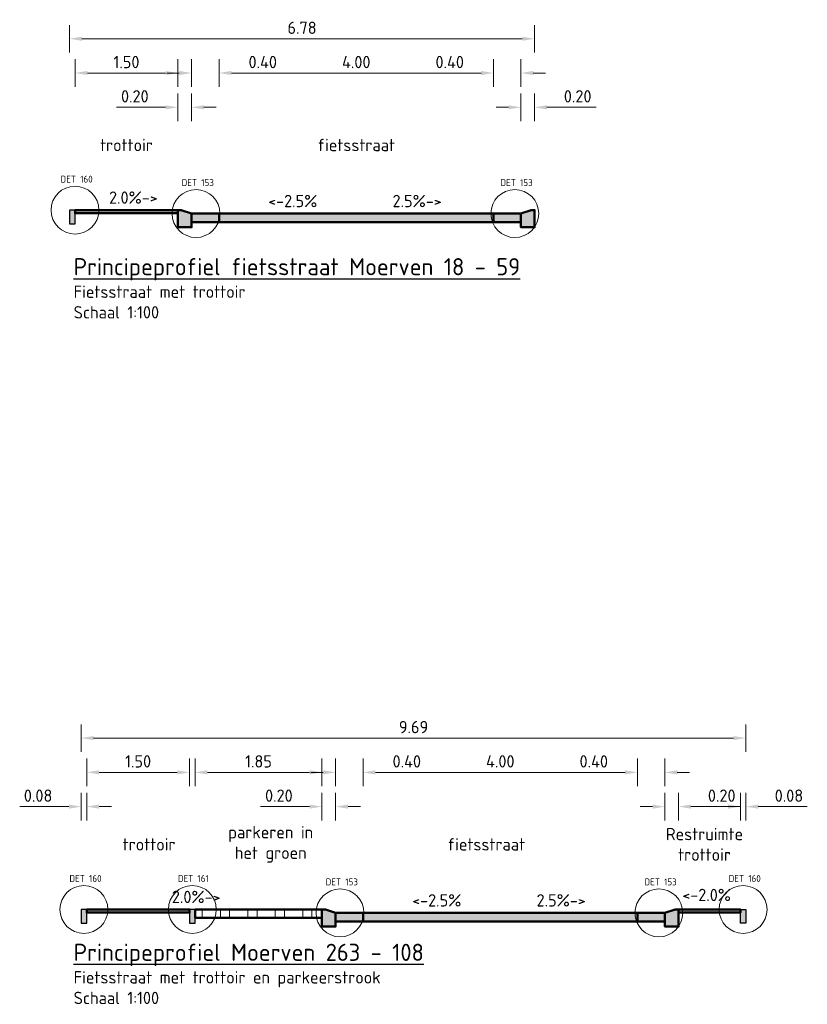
# Model space of a CAD drawing. Header units: millimetres. Extents: x 162876 to 168130, y 402614 to 405602.
# Tile 105 of 256: x 168119 to 168130, y 403461 to 403475. Entities that reach past the tile are written whole.
import ezdxf

# ---------------------------------------------------------------- set-up
doc = ezdxf.new("R2010")
doc.units = ezdxf.units.MM
for name, color, linetype, lineweight in [('X-CA190022.004-UO-DWP_Principeprofielen_v0.2$0$N-WE-VH-KANTOPSLUITING-GD', 7, 'Continuous', 50), ('X-CA190022.004-UO-DWP_Principeprofielen_v0.2$0$N-WE-VH-KANTOPSLUITING-V', 253, 'Continuous', 18), ('X-CA190022.004-UO-DWP_Principeprofielen_v0.2$0$N-WE-VH-KANTOPSLUITING_OPSLUITBAND-SD', 150, 'Continuous', 25), ('X-CA190022.004-UO-DWP_Principeprofielen_v0.2$0$N-WE-VH-VERHARDING-GD', 7, 'Continuous', 50), ('X-CA190022.004-UO-DWP_Principeprofielen_v0.2$0$N-WE-VH-VERHARDING_GRASBETONSTEEN-AD-50', 72, 'Continuous', 18), ('X-CA190022.004-UO-DWP_Principeprofielen_v0.2$0$X-XX-AL-AANKLEDING-M', 7, 'Continuous', 18), ('X-CA190022.004-UO-DWP_Principeprofielen_v0.2$0$X-XX-AL-M', 7, 'Continuous', 18), ('X-CA190022.004-UO-DWP_Principeprofielen_v0.2$0$X-XX-AL-T18', 7, 'Continuous', 18), ('X-CA190022.004-UO-DWP_Principeprofielen_v0.2$0$X-XX-AL-T18-DETAILVERWIJZING', 34, 'Continuous', 18), ('X-CA190022.004-UO-DWP_Principeprofielen_v0.2$0$X-XX-AL-T18_verkanting', 7, 'Continuous', 18), ('X-CA190022.004-UO-DWP_Principeprofielen_v0.2$0$X-XX-AL-T25', 7, 'Continuous', 25)]:
    doc.layers.add(name, color=color, linetype=linetype, lineweight=lineweight)
for name, color, linetype, lineweight, transparency in [('X-CA190022.004-UO-DWP_Principeprofielen_v0.2$0$N-WE-VH-VERHARDING-FIETSSTRAAT_GRIJS-A', 252, 'Continuous', 0, 0.25), ('X-CA190022.004-UO-DWP_Principeprofielen_v0.2$0$N-WE-VH-VERHARDING-FIETSSTRAAT_ROOD-A', 13, 'Continuous', 0, 0.25), ('X-CA190022.004-UO-DWP_Principeprofielen_v0.2$0$N-WE-VH-VERHARDING-TROTTOIR-A', 253, 'Continuous', 0, 0.25)]:
    doc.layers.add(name, color=color, linetype=linetype, lineweight=lineweight, transparency=transparency)
doc.styles.add('X-CA190022.004-UO-DWP_Principeprofielen_v0.2$0$NLCS-ISO-M100-T18', font='NLCS-ISO.ttf', dxfattribs={"height": 0.18})
doc.styles.add('X-CA190022.004-UO-DWP_Principeprofielen_v0.2$0$NLCS-ISO-M100-T25', font='NLCS-ISO.ttf', dxfattribs={"height": 0.25})
doc.styles.add('X-CA190022.004-UO-DWP_Principeprofielen_v0.2$0$NLCS-ISO-M20-T18', font='NLCS-ISO.ttf', dxfattribs={"height": 0.036})
doc.dimstyles.new('X-CA190022.004-UO-DWP_Principeprofielen_v0.2$0$NLCS-M100-T18-PIJL_L2_H1', dxfattribs={"dimscale": 0.1, "dimtxt": 2.5, "dimasz": 1.8, "dimexe": 2, "dimexo": 2, "dimgap": 0.7, "dimtad": 1, "dimzin": 0, "dimdsep": 46, "dimtxsty": 'X-CA190022.004-UO-DWP_Principeprofielen_v0.2$0$NLCS-ISO-M100-T18', "dimcen": 0, "dimdle": 2, "dimclrd": 256, "dimclre": 256, "dimclrt": 10, "dimadec": 1, "dimazin": 0, "dimtfac": 1, "dimtdec": 3, "dimtofl": 0, "dimtmove": 0, "dimatfit": 3, "dimfxl": 2, "dimfxlon": 1, "dimtfillclr": 256, "dimtolj": 1, "dimtzin": 0, "dimlwd": -1, "dimlwe": -1, "dimarcsym": 0})

# ---------------------------------------------------------------- blocks, each defined once
blk = doc.blocks.new('*D262')
at = {"layer": 'X-CA190022.004-UO-DWP_Principeprofielen_v0.2$0$X-XX-AL-M', "transparency": 16777216}
for p, q in [((168119.436, 403474.316), (168119.436, 403474.716)), ((168120.936, 403474.316), (168120.936, 403474.716)), ((168119.616, 403474.516), (168120.756, 403474.516))]:
    blk.add_line(p, q, dxfattribs=at)
for points in [[(168119.616, 403474.546), (168119.616, 403474.486), (168119.436, 403474.516)], [(168120.756, 403474.546), (168120.756, 403474.486), (168120.936, 403474.516)]]:
    blk.add_solid(points, dxfattribs=at)
at = {"layer": 'X-CA190022.004-UO-DWP_Principeprofielen_v0.2$0$X-XX-AL-M', "transparency": 16777216, "insert": (168120.186, 403474.676), "char_height": 0.18, "attachment_point": 5, "style": 'X-CA190022.004-UO-DWP_Principeprofielen_v0.2$0$NLCS-ISO-M100-T18'}
blk.add_mtext('\\A1;1.50', dxfattribs=at)
blk = doc.blocks.new('*D263')
at = {"layer": 'X-CA190022.004-UO-DWP_Principeprofielen_v0.2$0$X-XX-AL-M', "transparency": 16777216}
for p, q in [((168119.356, 403474.816), (168119.356, 403475.216)), ((168126.136, 403474.816), (168126.136, 403475.216)), ((168119.536, 403475.016), (168125.956, 403475.016))]:
    blk.add_line(p, q, dxfattribs=at)
for points in [[(168119.536, 403475.046), (168119.536, 403474.986), (168119.356, 403475.016)], [(168125.956, 403475.046), (168125.956, 403474.986), (168126.136, 403475.016)]]:
    blk.add_solid(points, dxfattribs=at)
at = {"layer": 'X-CA190022.004-UO-DWP_Principeprofielen_v0.2$0$X-XX-AL-M', "transparency": 16777216, "insert": (168122.746, 403475.176), "char_height": 0.18, "attachment_point": 5, "style": 'X-CA190022.004-UO-DWP_Principeprofielen_v0.2$0$NLCS-ISO-M100-T18'}
blk.add_mtext('\\A1;6.78', dxfattribs=at)
blk = doc.blocks.new('*D283')
at = {"layer": 'X-CA190022.004-UO-DWP_Principeprofielen_v0.2$0$X-XX-AL-M', "transparency": 16777216}
for p, q in [((168119.606, 403464.116), (168119.606, 403464.516)), ((168121.106, 403464.116), (168121.106, 403464.516)), ((168119.786, 403464.316), (168120.926, 403464.316))]:
    blk.add_line(p, q, dxfattribs=at)
for points in [[(168119.786, 403464.346), (168119.786, 403464.286), (168119.606, 403464.316)], [(168120.926, 403464.346), (168120.926, 403464.286), (168121.106, 403464.316)]]:
    blk.add_solid(points, dxfattribs=at)
at = {"layer": 'X-CA190022.004-UO-DWP_Principeprofielen_v0.2$0$X-XX-AL-M', "transparency": 16777216, "insert": (168120.356, 403464.476), "char_height": 0.18, "attachment_point": 5, "style": 'X-CA190022.004-UO-DWP_Principeprofielen_v0.2$0$NLCS-ISO-M100-T18'}
blk.add_mtext('\\A1;1.50', dxfattribs=at)
blk = doc.blocks.new('*D289')
at = {"layer": 'X-CA190022.004-UO-DWP_Principeprofielen_v0.2$0$X-XX-AL-M', "transparency": 16777216}
for p, q in [((168121.186, 403464.116), (168121.186, 403464.516)), ((168123.036, 403464.116), (168123.036, 403464.516)), ((168121.366, 403464.316), (168122.856, 403464.316))]:
    blk.add_line(p, q, dxfattribs=at)
for points in [[(168121.366, 403464.346), (168121.366, 403464.286), (168121.186, 403464.316)], [(168122.856, 403464.346), (168122.856, 403464.286), (168123.036, 403464.316)]]:
    blk.add_solid(points, dxfattribs=at)
at = {"layer": 'X-CA190022.004-UO-DWP_Principeprofielen_v0.2$0$X-XX-AL-M', "transparency": 16777216, "insert": (168122.111, 403464.476), "char_height": 0.18, "attachment_point": 5, "style": 'X-CA190022.004-UO-DWP_Principeprofielen_v0.2$0$NLCS-ISO-M100-T18'}
blk.add_mtext('\\A1;1.85', dxfattribs=at)
blk = doc.blocks.new('X-CA190022.004-UO-DWP_Principeprofielen_v0.2$0$5 20x20 band')
at = {"layer": 'X-CA190022.004-UO-DWP_Principeprofielen_v0.2$0$N-WE-VH-KANTOPSLUITING-V'}
h = blk.add_hatch(color=256, dxfattribs=at)
h.dxf.hatch_style = 1
h.paths.add_polyline_path([(0, 0), (-0.15, 0.05), (-0.2, 0.05), (-0.2, -0.2), (0, -0.2)])
at = {"layer": 'X-CA190022.004-UO-DWP_Principeprofielen_v0.2$0$N-WE-VH-KANTOPSLUITING-GD', "flags": 128}
blk.add_lwpolyline([(0, 0), (-0.15, 0.05), (-0.2, 0.05), (-0.2, -0.2), (0, -0.2)], close=True, dxfattribs=at)
blk = doc.blocks.new('X-CA190022.004-UO-DWP_Principeprofielen_v0.2$0$N-SVH-KANTOPSLUITING_OPSLUITBAND_80X200-D')
blk.add_hatch(color=8).paths.add_polyline_path([(-0.08, -0.2), (0, -0.2), (0, 0), (-0.08, 0)])
at = {"flags": 128}
blk.add_lwpolyline([(-0.08, -0.2), (0, -0.2), (0, 0), (-0.08, 0)], close=True, dxfattribs=at)
blk = doc.blocks.new('*D343')
at = {"layer": 'X-CA190022.004-UO-DWP_Principeprofielen_v0.2$0$X-XX-AL-M', "transparency": 16777216}
for p, q in [((168121.536, 403474.316), (168121.536, 403474.716)), ((168125.536, 403474.316), (168125.536, 403474.716)), ((168121.716, 403474.516), (168125.356, 403474.516))]:
    blk.add_line(p, q, dxfattribs=at)
for points in [[(168121.716, 403474.546), (168121.716, 403474.486), (168121.536, 403474.516)], [(168125.356, 403474.546), (168125.356, 403474.486), (168125.536, 403474.516)]]:
    blk.add_solid(points, dxfattribs=at)
at = {"layer": 'X-CA190022.004-UO-DWP_Principeprofielen_v0.2$0$X-XX-AL-M', "transparency": 16777216, "insert": (168123.536, 403474.676), "char_height": 0.18, "attachment_point": 5, "style": 'X-CA190022.004-UO-DWP_Principeprofielen_v0.2$0$NLCS-ISO-M100-T18'}
blk.add_mtext('\\A1;4.00', dxfattribs=at)
blk = doc.blocks.new('*D344')
at = {"layer": 'X-CA190022.004-UO-DWP_Principeprofielen_v0.2$0$X-XX-AL-M', "transparency": 16777216}
for p, q in [((168121.136, 403474.316), (168121.136, 403474.716)), ((168121.536, 403474.316), (168121.536, 403474.716)), ((168120.956, 403474.516), (168120.776, 403474.516)), ((168121.716, 403474.516), (168122.45, 403474.516))]:
    blk.add_line(p, q, dxfattribs=at)
for points in [[(168120.956, 403474.546), (168120.956, 403474.486), (168121.136, 403474.516)], [(168121.716, 403474.546), (168121.716, 403474.486), (168121.536, 403474.516)]]:
    blk.add_solid(points, dxfattribs=at)
at = {"layer": 'X-CA190022.004-UO-DWP_Principeprofielen_v0.2$0$X-XX-AL-M', "transparency": 16777216, "insert": (168122.173, 403474.676), "char_height": 0.18, "attachment_point": 5, "style": 'X-CA190022.004-UO-DWP_Principeprofielen_v0.2$0$NLCS-ISO-M100-T18'}
blk.add_mtext('\\A1;0.40', dxfattribs=at)
blk = doc.blocks.new('*D345')
at = {"layer": 'X-CA190022.004-UO-DWP_Principeprofielen_v0.2$0$X-XX-AL-M', "transparency": 16777216}
for p, q in [((168125.536, 403474.316), (168125.536, 403474.716)), ((168125.936, 403474.316), (168125.936, 403474.716)), ((168125.356, 403474.516), (168124.622, 403474.516)), ((168126.116, 403474.516), (168126.296, 403474.516))]:
    blk.add_line(p, q, dxfattribs=at)
for points in [[(168125.356, 403474.546), (168125.356, 403474.486), (168125.536, 403474.516)], [(168126.116, 403474.546), (168126.116, 403474.486), (168125.936, 403474.516)]]:
    blk.add_solid(points, dxfattribs=at)
at = {"layer": 'X-CA190022.004-UO-DWP_Principeprofielen_v0.2$0$X-XX-AL-M', "transparency": 16777216, "insert": (168124.899, 403474.676), "char_height": 0.18, "attachment_point": 5, "style": 'X-CA190022.004-UO-DWP_Principeprofielen_v0.2$0$NLCS-ISO-M100-T18'}
blk.add_mtext('\\A1;0.40', dxfattribs=at)
blk = doc.blocks.new('*D346')
at = {"layer": 'X-CA190022.004-UO-DWP_Principeprofielen_v0.2$0$X-XX-AL-M', "transparency": 16777216}
for p, q in [((168125.936, 403473.816), (168125.936, 403474.216)), ((168126.136, 403473.816), (168126.136, 403474.216)), ((168125.756, 403474.016), (168125.576, 403474.016)), ((168126.316, 403474.016), (168127.032, 403474.016))]:
    blk.add_line(p, q, dxfattribs=at)
for points in [[(168125.756, 403474.046), (168125.756, 403473.986), (168125.936, 403474.016)], [(168126.316, 403474.046), (168126.316, 403473.986), (168126.136, 403474.016)]]:
    blk.add_solid(points, dxfattribs=at)
at = {"layer": 'X-CA190022.004-UO-DWP_Principeprofielen_v0.2$0$X-XX-AL-M', "transparency": 16777216, "insert": (168126.764, 403474.176), "char_height": 0.18, "attachment_point": 5, "style": 'X-CA190022.004-UO-DWP_Principeprofielen_v0.2$0$NLCS-ISO-M100-T18'}
blk.add_mtext('\\A1;0.20', dxfattribs=at)
blk = doc.blocks.new('*D347')
at = {"layer": 'X-CA190022.004-UO-DWP_Principeprofielen_v0.2$0$X-XX-AL-M', "transparency": 16777216}
for p, q in [((168120.936, 403473.816), (168120.936, 403474.216)), ((168121.136, 403473.816), (168121.136, 403474.216)), ((168120.756, 403474.016), (168120.04, 403474.016)), ((168121.316, 403474.016), (168121.496, 403474.016))]:
    blk.add_line(p, q, dxfattribs=at)
for points in [[(168120.756, 403474.046), (168120.756, 403473.986), (168120.936, 403474.016)], [(168121.316, 403474.046), (168121.316, 403473.986), (168121.136, 403474.016)]]:
    blk.add_solid(points, dxfattribs=at)
at = {"layer": 'X-CA190022.004-UO-DWP_Principeprofielen_v0.2$0$X-XX-AL-M', "transparency": 16777216, "insert": (168120.308, 403474.176), "char_height": 0.18, "attachment_point": 5, "style": 'X-CA190022.004-UO-DWP_Principeprofielen_v0.2$0$NLCS-ISO-M100-T18'}
blk.add_mtext('\\A1;0.20', dxfattribs=at)
blk = doc.blocks.new('*D348')
at = {"layer": 'X-CA190022.004-UO-DWP_Principeprofielen_v0.2$0$X-XX-AL-M', "transparency": 16777216}
for p, q in [((168123.636, 403464.116), (168123.636, 403464.516)), ((168127.636, 403464.116), (168127.636, 403464.516)), ((168123.816, 403464.316), (168127.456, 403464.316))]:
    blk.add_line(p, q, dxfattribs=at)
for points in [[(168123.816, 403464.346), (168123.816, 403464.286), (168123.636, 403464.316)], [(168127.456, 403464.346), (168127.456, 403464.286), (168127.636, 403464.316)]]:
    blk.add_solid(points, dxfattribs=at)
at = {"layer": 'X-CA190022.004-UO-DWP_Principeprofielen_v0.2$0$X-XX-AL-M', "transparency": 16777216, "insert": (168125.636, 403464.476), "char_height": 0.18, "attachment_point": 5, "style": 'X-CA190022.004-UO-DWP_Principeprofielen_v0.2$0$NLCS-ISO-M100-T18'}
blk.add_mtext('\\A1;4.00', dxfattribs=at)
blk = doc.blocks.new('*D349')
at = {"layer": 'X-CA190022.004-UO-DWP_Principeprofielen_v0.2$0$X-XX-AL-M', "transparency": 16777216}
for p, q in [((168123.236, 403464.116), (168123.236, 403464.516)), ((168123.636, 403464.116), (168123.636, 403464.516)), ((168123.056, 403464.316), (168122.876, 403464.316)), ((168123.816, 403464.316), (168124.55, 403464.316))]:
    blk.add_line(p, q, dxfattribs=at)
for points in [[(168123.056, 403464.346), (168123.056, 403464.286), (168123.236, 403464.316)], [(168123.816, 403464.346), (168123.816, 403464.286), (168123.636, 403464.316)]]:
    blk.add_solid(points, dxfattribs=at)
at = {"layer": 'X-CA190022.004-UO-DWP_Principeprofielen_v0.2$0$X-XX-AL-M', "transparency": 16777216, "insert": (168124.273, 403464.476), "char_height": 0.18, "attachment_point": 5, "style": 'X-CA190022.004-UO-DWP_Principeprofielen_v0.2$0$NLCS-ISO-M100-T18'}
blk.add_mtext('\\A1;0.40', dxfattribs=at)
blk = doc.blocks.new('*D350')
at = {"layer": 'X-CA190022.004-UO-DWP_Principeprofielen_v0.2$0$X-XX-AL-M', "transparency": 16777216}
for p, q in [((168127.636, 403464.116), (168127.636, 403464.516)), ((168128.036, 403464.116), (168128.036, 403464.516)), ((168127.456, 403464.316), (168126.722, 403464.316)), ((168128.216, 403464.316), (168128.396, 403464.316))]:
    blk.add_line(p, q, dxfattribs=at)
for points in [[(168127.456, 403464.346), (168127.456, 403464.286), (168127.636, 403464.316)], [(168128.216, 403464.346), (168128.216, 403464.286), (168128.036, 403464.316)]]:
    blk.add_solid(points, dxfattribs=at)
at = {"layer": 'X-CA190022.004-UO-DWP_Principeprofielen_v0.2$0$X-XX-AL-M', "transparency": 16777216, "insert": (168126.999, 403464.476), "char_height": 0.18, "attachment_point": 5, "style": 'X-CA190022.004-UO-DWP_Principeprofielen_v0.2$0$NLCS-ISO-M100-T18'}
blk.add_mtext('\\A1;0.40', dxfattribs=at)
blk = doc.blocks.new('*D351')
at = {"layer": 'X-CA190022.004-UO-DWP_Principeprofielen_v0.2$0$X-XX-AL-M', "transparency": 16777216}
for p, q in [((168128.036, 403463.616), (168128.036, 403464.016)), ((168128.236, 403463.616), (168128.236, 403464.016)), ((168127.856, 403463.816), (168127.676, 403463.816)), ((168128.416, 403463.816), (168129.132, 403463.816))]:
    blk.add_line(p, q, dxfattribs=at)
for points in [[(168127.856, 403463.846), (168127.856, 403463.786), (168128.036, 403463.816)], [(168128.416, 403463.846), (168128.416, 403463.786), (168128.236, 403463.816)]]:
    blk.add_solid(points, dxfattribs=at)
at = {"layer": 'X-CA190022.004-UO-DWP_Principeprofielen_v0.2$0$X-XX-AL-M', "transparency": 16777216, "insert": (168128.864, 403463.976), "char_height": 0.18, "attachment_point": 5, "style": 'X-CA190022.004-UO-DWP_Principeprofielen_v0.2$0$NLCS-ISO-M100-T18'}
blk.add_mtext('\\A1;0.20', dxfattribs=at)
blk = doc.blocks.new('*D352')
at = {"layer": 'X-CA190022.004-UO-DWP_Principeprofielen_v0.2$0$X-XX-AL-M', "transparency": 16777216}
for p, q in [((168123.036, 403463.616), (168123.036, 403464.016)), ((168123.236, 403463.616), (168123.236, 403464.016)), ((168122.856, 403463.816), (168122.14, 403463.816)), ((168123.416, 403463.816), (168123.596, 403463.816))]:
    blk.add_line(p, q, dxfattribs=at)
for points in [[(168122.856, 403463.846), (168122.856, 403463.786), (168123.036, 403463.816)], [(168123.416, 403463.846), (168123.416, 403463.786), (168123.236, 403463.816)]]:
    blk.add_solid(points, dxfattribs=at)
at = {"layer": 'X-CA190022.004-UO-DWP_Principeprofielen_v0.2$0$X-XX-AL-M', "transparency": 16777216, "insert": (168122.408, 403463.976), "char_height": 0.18, "attachment_point": 5, "style": 'X-CA190022.004-UO-DWP_Principeprofielen_v0.2$0$NLCS-ISO-M100-T18'}
blk.add_mtext('\\A1;0.20', dxfattribs=at)
blk = doc.blocks.new('*D358')
at = {"layer": 'X-CA190022.004-UO-DWP_Principeprofielen_v0.2$0$X-XX-AL-AANKLEDING-M', "transparency": 16777216}
for p, q in [((168129.136, 403463.616), (168129.136, 403464.016)), ((168129.216, 403463.616), (168129.216, 403464.016)), ((168128.956, 403463.816), (168128.776, 403463.816)), ((168129.396, 403463.816), (168130.112, 403463.816))]:
    blk.add_line(p, q, dxfattribs=at)
for points in [[(168128.956, 403463.846), (168128.956, 403463.786), (168129.136, 403463.816)], [(168129.396, 403463.846), (168129.396, 403463.786), (168129.216, 403463.816)]]:
    blk.add_solid(points, dxfattribs=at)
at = {"layer": 'X-CA190022.004-UO-DWP_Principeprofielen_v0.2$0$X-XX-AL-AANKLEDING-M', "transparency": 16777216, "insert": (168129.844, 403463.976), "char_height": 0.18, "attachment_point": 5, "style": 'X-CA190022.004-UO-DWP_Principeprofielen_v0.2$0$NLCS-ISO-M100-T18'}
blk.add_mtext('\\A1;0.08', dxfattribs=at)
blk = doc.blocks.new('*D359')
at = {"layer": 'X-CA190022.004-UO-DWP_Principeprofielen_v0.2$0$X-XX-AL-AANKLEDING-M', "transparency": 16777216}
for p, q in [((168119.526, 403463.616), (168119.526, 403464.016)), ((168119.606, 403463.616), (168119.606, 403464.016)), ((168119.346, 403463.816), (168118.63, 403463.816)), ((168119.786, 403463.816), (168119.966, 403463.816))]:
    blk.add_line(p, q, dxfattribs=at)
for points in [[(168119.346, 403463.846), (168119.346, 403463.786), (168119.526, 403463.816)], [(168119.786, 403463.846), (168119.786, 403463.786), (168119.606, 403463.816)]]:
    blk.add_solid(points, dxfattribs=at)
at = {"layer": 'X-CA190022.004-UO-DWP_Principeprofielen_v0.2$0$X-XX-AL-AANKLEDING-M', "transparency": 16777216, "insert": (168118.898, 403463.976), "char_height": 0.18, "attachment_point": 5, "style": 'X-CA190022.004-UO-DWP_Principeprofielen_v0.2$0$NLCS-ISO-M100-T18'}
blk.add_mtext('\\A1;0.08', dxfattribs=at)
blk = doc.blocks.new('*D360')
at = {"layer": 'X-CA190022.004-UO-DWP_Principeprofielen_v0.2$0$X-XX-AL-AANKLEDING-M', "transparency": 16777216}
for p, q in [((168119.526, 403464.616), (168119.526, 403465.016)), ((168129.216, 403464.616), (168129.216, 403465.016)), ((168119.706, 403464.816), (168129.036, 403464.816))]:
    blk.add_line(p, q, dxfattribs=at)
for points in [[(168119.706, 403464.846), (168119.706, 403464.786), (168119.526, 403464.816)], [(168129.036, 403464.846), (168129.036, 403464.786), (168129.216, 403464.816)]]:
    blk.add_solid(points, dxfattribs=at)
at = {"layer": 'X-CA190022.004-UO-DWP_Principeprofielen_v0.2$0$X-XX-AL-AANKLEDING-M', "transparency": 16777216, "insert": (168124.371, 403464.976), "char_height": 0.18, "attachment_point": 5, "style": 'X-CA190022.004-UO-DWP_Principeprofielen_v0.2$0$NLCS-ISO-M100-T18'}
blk.add_mtext('\\A1;9.69', dxfattribs=at)

msp = doc.modelspace()

# ---------------------------------------------------------------- hatches: boundary and pattern name
at = {"layer": 'X-CA190022.004-UO-DWP_Principeprofielen_v0.2$0$N-WE-VH-VERHARDING-FIETSSTRAAT_GRIJS-A'}
h = msp.add_hatch(color=256, dxfattribs=at)
h.dxf.hatch_style = 1
h.paths.add_polyline_path([(168121.136, 403472.466), (168121.536, 403472.466), (168121.536, 403472.341), (168121.136, 403472.341)])
h = msp.add_hatch(color=256, dxfattribs=at)
h.dxf.hatch_style = 1
h.paths.add_polyline_path([(168125.536, 403472.466), (168125.936, 403472.466), (168125.936, 403472.341), (168125.536, 403472.341)])
h = msp.add_hatch(color=256, dxfattribs=at)
h.dxf.hatch_style = 1
h.paths.add_polyline_path([(168123.236, 403462.266), (168123.636, 403462.266), (168123.636, 403462.141), (168123.236, 403462.141)])
h = msp.add_hatch(color=256, dxfattribs=at)
h.dxf.hatch_style = 1
h.paths.add_polyline_path([(168127.636, 403462.266), (168128.036, 403462.266), (168128.036, 403462.141), (168127.636, 403462.141)])
at = {"layer": 'X-CA190022.004-UO-DWP_Principeprofielen_v0.2$0$N-WE-VH-VERHARDING-FIETSSTRAAT_ROOD-A'}
h = msp.add_hatch(color=256, dxfattribs=at)
h.dxf.hatch_style = 1
h.paths.add_polyline_path([(168121.536, 403472.466), (168125.536, 403472.466), (168125.536, 403472.341), (168121.536, 403472.341)])
h = msp.add_hatch(color=256, dxfattribs=at)
h.dxf.hatch_style = 1
h.paths.add_polyline_path([(168123.636, 403462.266), (168127.636, 403462.266), (168127.636, 403462.141), (168123.636, 403462.141)])
at = {"layer": 'X-CA190022.004-UO-DWP_Principeprofielen_v0.2$0$N-WE-VH-VERHARDING-TROTTOIR-A'}
h = msp.add_hatch(color=256, dxfattribs=at)
h.dxf.hatch_style = 1
h.paths.add_polyline_path([(168119.436, 403472.516), (168119.436, 403472.471), (168120.936, 403472.471), (168120.936, 403472.516)])
h = msp.add_hatch(color=256, dxfattribs=at)
h.dxf.hatch_style = 1
h.paths.add_polyline_path([(168119.606, 403462.316), (168119.606, 403462.271), (168121.106, 403462.271), (168121.106, 403462.316)])
h = msp.add_hatch(color=256, dxfattribs=at)
h.dxf.hatch_style = 1
h.paths.add_polyline_path([(168128.236, 403462.316), (168128.236, 403462.271), (168129.136, 403462.271), (168129.136, 403462.316)])
at = {"layer": 'X-CA190022.004-UO-DWP_Principeprofielen_v0.2$0$N-WE-VH-VERHARDING_GRASBETONSTEEN-AD-50'}
h = msp.add_hatch(dxfattribs=at)
h.set_pattern_fill('AVH-GRASBETONSTEEN_04', color=256, scale=0.2, pattern_type=2)
h.set_pattern_definition([(0, (168121.1557, 403462.19605), (0, 0.4), [0.13333, -0.26667]), (0, (168121.1557, 403462.3294), (0, 0.4), [0.13333, -0.26667]), (90, (168121.1557, 403462.19605), (-0.4, 2e-17), [0.13333, -0.26667]), (90, (168121.28905, 403462.19605), (-0.4, 2e-17), [0.13333, -0.26667])])
h.paths.add_polyline_path([(168121.186, 403462.316), (168123.036, 403462.316), (168123.036, 403462.196), (168121.186, 403462.196)])

# ---------------------------------------------------------------- linework, layer by layer
at = {"layer": 'X-CA190022.004-UO-DWP_Principeprofielen_v0.2$0$N-WE-VH-VERHARDING-GD', "flags": 128}
for points in [[(168119.436, 403472.516), (168119.436, 403472.471), (168120.936, 403472.471), (168120.936, 403472.516)], [(168121.136, 403472.466), (168121.536, 403472.466), (168121.536, 403472.341), (168121.136, 403472.341)], [(168121.536, 403472.466), (168125.536, 403472.466), (168125.536, 403472.341), (168121.536, 403472.341)], [(168125.536, 403472.466), (168125.936, 403472.466), (168125.936, 403472.341), (168125.536, 403472.341)], [(168119.606, 403462.316), (168119.606, 403462.271), (168121.106, 403462.271), (168121.106, 403462.316)], [(168123.236, 403462.266), (168123.636, 403462.266), (168123.636, 403462.141), (168123.236, 403462.141)], [(168123.636, 403462.266), (168127.636, 403462.266), (168127.636, 403462.141), (168123.636, 403462.141)], [(168127.636, 403462.266), (168128.036, 403462.266), (168128.036, 403462.141), (168127.636, 403462.141)], [(168128.236, 403462.316), (168128.236, 403462.271), (168129.136, 403462.271), (168129.136, 403462.316)]]:
    msp.add_lwpolyline(points, close=True, dxfattribs=at)
at = {"layer": 'X-CA190022.004-UO-DWP_Principeprofielen_v0.2$0$N-WE-VH-VERHARDING-GD'}
msp.add_lwpolyline([(168121.186, 403462.316), (168123.036, 403462.316), (168123.036, 403462.196), (168121.186, 403462.196)], close=True, dxfattribs=at)
at = {"layer": 'X-CA190022.004-UO-DWP_Principeprofielen_v0.2$0$X-XX-AL-T18-DETAILVERWIJZING'}
for centre in [(168119.436, 403472.516), (168121.2, 403472.466), (168125.848, 403472.466), (168119.566, 403462.316), (168121.146, 403462.316), (168123.3, 403462.266), (168127.948, 403462.266), (168129.176, 403462.316)]:
    msp.add_circle(centre, 0.349, dxfattribs=at)

# ---------------------------------------------------------------- block references
for p in [(168121.136, 403472.466), (168123.236, 403462.266)]:
    msp.add_blockref('X-CA190022.004-UO-DWP_Principeprofielen_v0.2$0$5 20x20 band', p)
at = {"xscale": -1}
for p in [(168125.936, 403472.466), (168128.036, 403462.266)]:
    msp.add_blockref('X-CA190022.004-UO-DWP_Principeprofielen_v0.2$0$5 20x20 band', p, dxfattribs=at)
at = {"layer": 'X-CA190022.004-UO-DWP_Principeprofielen_v0.2$0$N-WE-VH-KANTOPSLUITING_OPSLUITBAND-SD'}
for p in [(168119.436, 403472.516), (168119.606, 403462.316), (168121.186, 403462.316)]:
    msp.add_blockref('X-CA190022.004-UO-DWP_Principeprofielen_v0.2$0$N-SVH-KANTOPSLUITING_OPSLUITBAND_80X200-D', p, dxfattribs=at)
at = {"layer": 'X-CA190022.004-UO-DWP_Principeprofielen_v0.2$0$N-WE-VH-KANTOPSLUITING_OPSLUITBAND-SD', "xscale": -1}
msp.add_blockref('X-CA190022.004-UO-DWP_Principeprofielen_v0.2$0$N-SVH-KANTOPSLUITING_OPSLUITBAND_80X200-D', (168129.136, 403462.316), dxfattribs=at)

# ---------------------------------------------------------------- texts
at = {"layer": 'X-CA190022.004-UO-DWP_Principeprofielen_v0.2$0$X-XX-AL-T18', "char_height": 0.18, "style": 'X-CA190022.004-UO-DWP_Principeprofielen_v0.2$0$NLCS-ISO-M100-T18'}
for s, width, gutter_width, insert, attachment_point in [('trottoir', 2.68684, 1.25, (168120.186, 403473.466), 5), ('fietsstraat', 2.68684, 1.25, (168123.536, 403473.466), 5), ('Fietsstraat met trottoir\\PSchaal 1:100', 5.03125, 0.9, (168119.416, 403471.416), 1), ('parkeren in \\Phet groen', 2.68684, 1.25, (168122.289, 403463.266), 5), ('Restruimte \\Ptrottoir', 2.68684, 1.25, (168128.613, 403463.266), 5), ('trottoir', 2.68684, 1.25, (168120.516, 403463.266), 5), ('fietsstraat', 2.68684, 1.25, (168125.432, 403463.266), 5), ('Fietsstraat met trottoir en parkeerstrook\\PSchaal 1:100', 6.21558, 0.9, (168119.416, 403461.416), 1)]:
    msp.add_mtext_dynamic_manual_height_columns(s, width=width, gutter_width=gutter_width, heights=[0], dxfattribs=dict(at, insert=insert, attachment_point=attachment_point))
at = {"layer": 'X-CA190022.004-UO-DWP_Principeprofielen_v0.2$0$X-XX-AL-T18-DETAILVERWIJZING', "char_height": 0.1, "attachment_point": 1, "style": 'X-CA190022.004-UO-DWP_Principeprofielen_v0.2$0$NLCS-ISO-M20-T18'}
for s, insert in [('DET 160', (168119.225, 403473.018)), ('DET 153', (168120.99, 403472.968)), ('DET 153', (168125.638, 403472.968)), ('DET 160', (168119.355, 403462.818)), ('DET 161', (168120.935, 403462.818)), ('DET 160', (168128.965, 403462.818)), ('DET 153', (168123.09, 403462.768)), ('DET 153', (168127.738, 403462.768))]:
    msp.add_mtext_dynamic_manual_height_columns(s, width=0.60965, gutter_width=5, heights=[0], dxfattribs=dict(at, insert=insert))
at = {"layer": 'X-CA190022.004-UO-DWP_Principeprofielen_v0.2$0$X-XX-AL-T18_verkanting', "style": 'X-CA190022.004-UO-DWP_Principeprofielen_v0.2$0$NLCS-ISO-M100-T18'}
for s, p in [('2.0%%%->', (168119.932, 403472.609)), ('<-2.5%%%', (168122.25, 403472.559)), ('2.5%%%->', (168124.065, 403472.559)), ('2.0%%%->', (168120.848, 403462.409)), ('<-2.5%%%', (168124.35, 403462.359)), ('2.5%%%->', (168126.165, 403462.359)), ('<-2.0%%%', (168128.288, 403462.438))]:
    msp.add_text(s, height=0.18, dxfattribs=at).set_placement(p)
at = {"layer": 'X-CA190022.004-UO-DWP_Principeprofielen_v0.2$0$X-XX-AL-T25', "char_height": 0.25, "attachment_point": 1, "style": 'X-CA190022.004-UO-DWP_Principeprofielen_v0.2$0$NLCS-ISO-M100-T25'}
for s, width, insert in [('{\\LPrincipeprofiel fietsstraat Moerven 18 - 59}', 7.14089, (168119.416, 403471.816)), ('{\\LPrincipeprofiel Moerven 263 - 108}', 6.90844, (168119.416, 403461.816))]:
    msp.add_mtext_dynamic_manual_height_columns(s, width=width, gutter_width=1.25, heights=[0], dxfattribs=dict(at, insert=insert))

# ---------------------------------------------------------------- dimensions: what is measured, and where the dimension line sits
at = {"layer": 'X-CA190022.004-UO-DWP_Principeprofielen_v0.2$0$X-XX-AL-AANKLEDING-M'}
for base, p1, p2, picture, middle in [((168129.216, 403464.816), (168119.526, 403462.316), (168129.216, 403462.316), '*D360', (168124.371, 403464.976)), ((168119.526, 403463.816), (168119.606, 403462.316), (168119.526, 403462.316), '*D359', (168118.898, 403463.976)), ((168129.216, 403463.816), (168129.136, 403462.316), (168129.216, 403462.316), '*D358', (168129.844, 403463.976))]:
    dim = msp.add_linear_dim(base=base, p1=p1, p2=p2, dimstyle='X-CA190022.004-UO-DWP_Principeprofielen_v0.2$0$NLCS-M100-T18-PIJL_L2_H1', override={"dimclrt": 256}, dxfattribs=at)
    dim.commit()
    dim.dimension.update_dxf_attribs({"geometry": picture, "text_midpoint": middle})
at = {"layer": 'X-CA190022.004-UO-DWP_Principeprofielen_v0.2$0$X-XX-AL-M'}
for base, p1, p2, picture, middle in [((168126.136, 403475.016), (168119.356, 403472.516), (168126.136, 403472.516), '*D263', (168122.746, 403475.016)), ((168123.036, 403464.316), (168121.186, 403462.316), (168123.036, 403462.316), '*D289', (168122.111, 403464.316))]:
    dim = msp.add_linear_dim(base=base, p1=p1, p2=p2, dimstyle='X-CA190022.004-UO-DWP_Principeprofielen_v0.2$0$NLCS-M100-T18-PIJL_L2_H1', override={"dimclrt": 256}, dxfattribs=at)
    dim.commit()
    dim.dimension.update_dxf_attribs({"geometry": picture, "text_midpoint": middle, "dimtype": 160})
for base, p1, p2, picture, middle in [((168120.936, 403474.516), (168119.436, 403472.516), (168120.936, 403472.516), '*D262', (168120.186, 403474.676)), ((168121.536, 403474.516), (168121.136, 403472.466), (168121.536, 403472.466), '*D344', (168122.173, 403474.676)), ((168125.536, 403474.516), (168121.536, 403472.466), (168125.536, 403472.466), '*D343', (168123.536, 403474.676)), ((168125.536, 403474.516), (168125.936, 403472.466), (168125.536, 403472.466), '*D345', (168124.899, 403474.676)), ((168120.936, 403474.016), (168121.136, 403472.466), (168120.936, 403472.466), '*D347', (168120.308, 403474.176)), ((168126.136, 403474.016), (168125.936, 403472.466), (168126.136, 403472.466), '*D346', (168126.764, 403474.176)), ((168121.106, 403464.316), (168119.606, 403462.316), (168121.106, 403462.316), '*D283', (168120.356, 403464.476)), ((168123.636, 403464.316), (168123.236, 403462.266), (168123.636, 403462.266), '*D349', (168124.273, 403464.476)), ((168127.636, 403464.316), (168123.636, 403462.266), (168127.636, 403462.266), '*D348', (168125.636, 403464.476)), ((168127.636, 403464.316), (168128.036, 403462.266), (168127.636, 403462.266), '*D350', (168126.999, 403464.476)), ((168123.036, 403463.816), (168123.236, 403462.266), (168123.036, 403462.266), '*D352', (168122.408, 403463.976)), ((168128.236, 403463.816), (168128.036, 403462.266), (168128.236, 403462.266), '*D351', (168128.864, 403463.976))]:
    dim = msp.add_linear_dim(base=base, p1=p1, p2=p2, dimstyle='X-CA190022.004-UO-DWP_Principeprofielen_v0.2$0$NLCS-M100-T18-PIJL_L2_H1', override={"dimclrt": 256}, dxfattribs=at)
    dim.commit()
    dim.dimension.update_dxf_attribs({"geometry": picture, "text_midpoint": middle})

doc.saveas('drawing.dxf')
